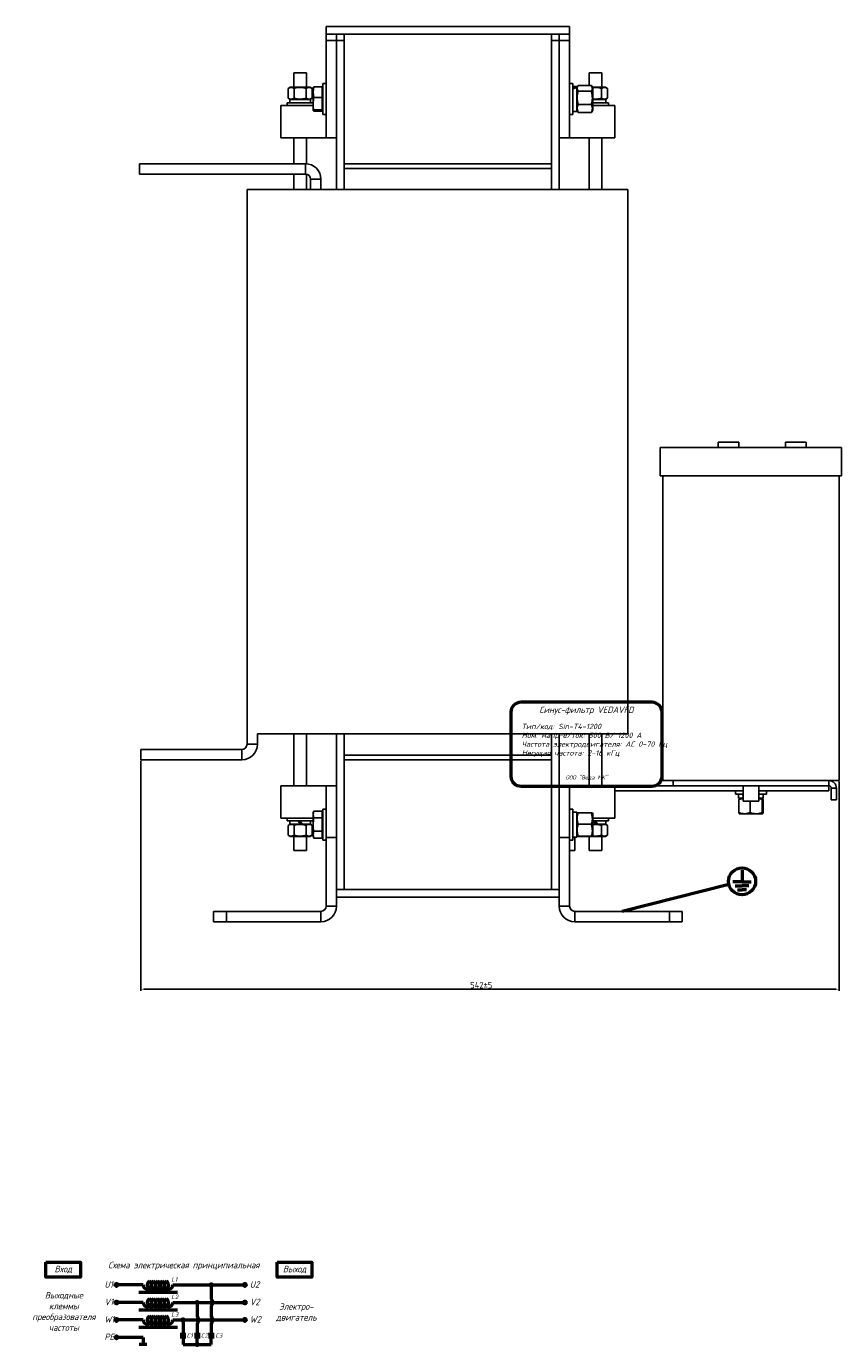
# Model space of a CAD drawing. Header units: millimetres. Extents: x -851 to 812, y -370 to 1263.
# Tile 3 of 3: x 182 to 812, y 220 to 1238. Entities that reach past the tile are written whole.
import ezdxf

# ---------------------------------------------------------------- set-up
doc = ezdxf.new("R2010")
doc.units = ezdxf.units.MM
doc.layers.get('0').update_dxf_attribs({"lineweight": 50})
doc.styles.add('GOST-2.304_Type-B', font='GOST Common.ttf')
doc.styles.add('GOST-2.304_Type-B_italic', font='GOST Common Italic.ttf')
doc.dimstyles.new('ISO-25', dxfattribs={"dimtxt": 5, "dimasz": 2.5, "dimexe": 1.25, "dimexo": 0.625, "dimtad": 1, "dimtoh": 1, "dimdec": 0, "dimtxsty": 'GOST-2.304_Type-B', "dimcen": 2.5, "dimadec": 0, "dimazin": 0, "dimtfac": 1, "dimtdec": 0, "dimtmove": 0, "dimatfit": 3, "dimfxl": 1, "dimarcsym": 0})

# ---------------------------------------------------------------- blocks, each defined once
blk = doc.blocks.new('Схема')
for points in [[(126.9, -17.7, 1), (128.6, -17.7, 1)], [(116, -31.2, 1), (117.7, -31.2, 1)], [(105.1, -44.7, 1), (106.8, -44.7, 1)], [(116, -63.6, 1), (117.7, -63.6, 1)]]:
    blk.add_hatch(color=0).paths.add_polyline_path(points)
for p, q in [((75, -17.7), (55.5, -17.7)), ((98, -17.7), (128.6, -17.7)), ((127.7, -17.7), (152.5, -17.7)), ((127.7, -17.7), (127.7, -28.7)), ((71.7, -23.3), (101.6, -23.3)), ((75, -31.2), (55.5, -31.2)), ((71.7, -36.8), (101.6, -36.8)), ((98, -31.2), (130.4, -31.2)), ((116.8, -31.2), (116.8, -42.2)), ((127.7, -33.7), (127.7, -42.2)), ((130.4, -31.2), (152.5, -31.2)), ((75, -44.7), (55.5, -44.7)), ((71.7, -50.3), (101.6, -50.3)), ((98, -44.7), (136.6, -44.7)), ((105.9, -44.7), (105.9, -55.7)), ((116.8, -47.2), (116.8, -55.7)), ((127.7, -47.2), (127.7, -55.7)), ((136.6, -44.7), (152.5, -44.7)), ((75, -58.1), (55.5, -58.1)), ((75, -58.1), (75, -63.6)), ((103.7, -55.7), (108.1, -55.7)), ((103.7, -57.8), (108.1, -57.8)), ((105.9, -57.8), (105.9, -63.6)), ((114.6, -55.7), (119, -55.7)), ((114.6, -57.8), (119, -57.8)), ((116.8, -63.6), (116.8, -57.8)), ((125.5, -55.7), (129.9, -55.7)), ((125.5, -57.8), (129.9, -57.8)), ((127.7, -63.6), (127.7, -57.8)), ((77.9, -63.6), (72, -63.6)), ((105.9, -63.6), (120.1, -63.6)), ((116.8, -63.6), (127.7, -63.6))]:
    blk.add_line(p, q)
for points in [[(0, 0), (26.8, 0), (26.8, -11.7), (0, -11.7)], [(178.6, 0), (205.3, 0), (205.3, -11.7), (178.6, -11.7)]]:
    blk.add_lwpolyline(points, close=True)
for centre in [(54.5, -17.7), (153.6, -17.7), (54.5, -31.2), (153.6, -31.2), (54.5, -44.7), (153.6, -44.7), (54.5, -58.1)]:
    blk.add_circle(centre, 1.08)
at = {"color": 0}
for centre in [(127.7, -17.7), (116.8, -31.2), (105.9, -44.7), (116.8, -63.6)]:
    blk.add_circle(centre, 0.876, dxfattribs=at)
for centre, radius, start, end in [((78.3, -17.7), 3.28, 180, 60), ((81.5, -17.7), 3.28, 120, 60), ((84.8, -17.7), 3.28, 120, 60), ((88.1, -17.7), 3.28, 120, 60), ((91.4, -17.7), 3.28, 120, 60), ((94.7, -17.7), 3.28, 120, 0), ((78.3, -31.2), 3.28, 180, 60), ((81.5, -31.2), 3.28, 120, 60), ((84.8, -31.2), 3.28, 120, 60), ((88.1, -31.2), 3.28, 120, 60), ((91.4, -31.2), 3.28, 120, 60), ((94.7, -31.2), 3.28, 120, 0), ((125.7, -31.2), 3.19, 308.9414, 51.0586), ((78.3, -44.7), 3.28, 180, 60), ((81.5, -44.7), 3.28, 120, 60), ((84.8, -44.7), 3.28, 120, 60), ((88.1, -44.7), 3.28, 120, 60), ((91.4, -44.7), 3.28, 120, 60), ((94.7, -44.7), 3.28, 120, 0), ((114.8, -44.7), 3.19, 308.9414, 51.0586), ((125.7, -44.7), 3.19, 308.9414, 51.0586)]:
    blk.add_arc(centre, radius, start, end)
at = {"style": 'GOST-2.304_Type-B_italic'}
for s, insert, char_height, width, attachment_point in [('Схема электрическая принципиальная', (106.5, -3), 5, 143.483, 5), ('Вход', (13.4, -5.8), 5, 26.763, 5), ('Выход', (192, -5.8), 5, 26.763, 5), ('U1', (45.2, -14.8), 5, 144.055, 1), ('L1', (96.7, -11.7), 3.5, 76.829, 1), ('U2', (157.4, -14.8), 5, 144.055, 1), ('Выходные\\Pклеммы\\Pпреобразователя\\Pчастоты', (13.9, -38.1), 5, 26.763, 5), ('V1', (45.2, -28.3), 5, 144.055, 1), ('L2', (96.7, -25.1), 3.5, 76.829, 1), ('V2', (157.4, -28.3), 5, 144.055, 1), ('L3', (96.7, -38.6), 3.5, 76.829, 1), ('Электро-\\Pдвигатель', (193.3, -38.9), 5, 17.181, 5), ('W1', (45.2, -41.7), 5, 144.055, 1), ('W2', (157.4, -41.7), 5, 144.055, 1), ('PE', (45.2, -55.2), 5, 144.055, 1), ('C1', (108.6, -54.9), 3.5, 76.829, 1), ('C2', (119.6, -54.9), 3.5, 76.829, 1), ('C3', (130.7, -54.9), 3.5, 76.829, 1)]:
    blk.add_mtext(s, dxfattribs=dict(at, insert=insert, char_height=char_height, width=width, attachment_point=attachment_point))
blk = doc.blocks.new('Шильдик')
blk.add_lwpolyline([(7.7, 7.7), (108.5, 7.7, -0.414214), (116.2, 0), (116.2, -49.8, -0.414214), (108.5, -57.5), (7.7, -57.5, -0.414214), (0, -49.8), (0, 0, -0.414214)], format="xyb", close=True)
at = {"style": 'GOST-2.304_Type-B_italic'}
for s, insert, char_height, width, attachment_point in [('Синус-фильтр VEDAVFD', (58.1, 1), 5, 100.831, 5), ('Тип/код: Sin-T4-1200\\PНом. напр-е/ток: 500 В/ 1200 А\\PЧастота электродвигателя: АС 0-70 Гц\\PНесущая частота: 2-16 кГц', (8.1, -9.1), 4.096, 109.217, 1), ('ООО "Веда МК"', (58.2, -50.8), 3.072, 115.959, 5)]:
    blk.add_mtext(s, dxfattribs=dict(at, insert=insert, char_height=char_height, width=width, attachment_point=attachment_point))
blk = doc.blocks.new('*D63')
at = {"color": 0, "linetype": 'Continuous', "lineweight": -2, "transparency": 16777216}
for p, q in [((270.8, 671.2), (270.8, 493.6)), ((809.8, 655.2), (809.8, 493.6)), ((273.3, 494.9), (807.3, 494.9))]:
    blk.add_line(p, q, dxfattribs=at)
at = {"color": 0, "linetype": 'Continuous', "transparency": 16777216}
for points in [[(273.3, 495.3), (273.3, 494.4), (270.8, 494.9)], [(807.3, 495.3), (807.3, 494.4), (809.8, 494.9)]]:
    blk.add_solid(points, dxfattribs=at)
at = {"layer": 'Defpoints', "color": 0, "linetype": 'Continuous', "transparency": 16777216}
for p in [(270.8, 671.9), (809.8, 655.9), (809.8, 494.9)]:
    blk.add_point(p, dxfattribs=at)
at = {"color": 0, "linetype": 'Continuous', "lineweight": 18, "transparency": 16777216, "insert": (533.6, 500.5), "char_height": 5, "attachment_point": 2, "style": 'GOST-2.304_Type-B'}
blk.add_mtext('542±5', dxfattribs=at)

msp = doc.modelspace()

# ---------------------------------------------------------------- linework, layer by layer
at = {"color": 7, "linetype": 'Continuous', "lineweight": 25}
for p, q in [((413.8, 1237.9), (413.8, 1231.9)), ((413.8, 1237.9), (601.8, 1237.9)), ((413.8, 1231.9), (421.8, 1231.9)), ((413.8, 1226.9), (413.8, 1231.9)), ((421.8, 1231.9), (427.8, 1231.9)), ((421.8, 1231.9), (421.8, 1226.9)), ((427.8, 1131.9), (427.8, 1231.9)), ((427.8, 1231.9), (587.8, 1231.9)), ((587.8, 1231.9), (593.8, 1231.9)), ((587.8, 1131.9), (587.8, 1231.9)), ((593.8, 1226.9), (593.8, 1231.9)), ((593.8, 1231.9), (601.8, 1231.9)), ((601.8, 1237.9), (601.8, 1231.9)), ((601.8, 1231.9), (601.8, 1226.9)), ((421.8, 1226.9), (413.8, 1226.9)), ((413.8, 1151.9), (413.8, 1226.9)), ((421.8, 1151.9), (421.8, 1226.9)), ((421.8, 1226.9), (427.8, 1226.9)), ((427.8, 1111.9), (427.8, 1226.9)), ((587.8, 1111.9), (587.8, 1226.9)), ((587.8, 1226.9), (593.8, 1226.9)), ((601.8, 1226.9), (593.8, 1226.9)), ((593.8, 1226.9), (593.8, 1151.9)), ((601.8, 1226.9), (601.8, 1151.9)), ((388.8, 1201.9), (388.8, 1191)), ((388.8, 1201.9), (398.8, 1201.9)), ((398.8, 1191), (398.8, 1201.9)), ((616.8, 1201.9), (616.8, 1192.2)), ((616.8, 1201.9), (626.8, 1201.9)), ((626.8, 1191), (626.8, 1201.9)), ((403.8, 1187.1), (404.3, 1191.3)), ((404.3, 1191.3), (403.8, 1190.8)), ((410.7, 1191.3), (404.3, 1191.3)), ((410.7, 1191.3), (410.7, 1182.9)), ((413.8, 1193.9), (411.3, 1193.9)), ((411.3, 1193.9), (411.3, 1169.9)), ((604.3, 1193.9), (601.8, 1193.9)), ((604.3, 1193.9), (604.3, 1169.9)), ((607.4, 1191.4), (604.3, 1191.4)), ((608.1, 1191.7), (607.4, 1190.5)), ((607.4, 1191.4), (607.4, 1191.2)), ((607.4, 1191.2), (607.4, 1190.6)), ((608.4, 1192.2), (618.6, 1192.2)), ((619.6, 1190.5), (618.9, 1191.7)), ((386.2, 1191), (384.6, 1190)), ((384.6, 1182.4), (384.6, 1190)), ((384.6, 1182.4), (386.2, 1181.5)), ((385.7, 1181.5), (385.7, 1178.9)), ((385.7, 1181.5), (401.8, 1181.5)), ((401.4, 1191), (386.2, 1191)), ((389.2, 1182.4), (389.2, 1190)), ((398.4, 1182.4), (398.4, 1190)), ((403, 1190), (401.4, 1191)), ((401.4, 1181.5), (403, 1182.4)), ((401.8, 1178.9), (401.8, 1181.5)), ((403, 1182.4), (403, 1190)), ((403.8, 1187.1), (403.8, 1190.9)), ((404.3, 1182.9), (403.8, 1187.1)), ((403.8, 1178.2), (403.8, 1187.1)), ((410.7, 1182.9), (404.3, 1182.9)), ((411.3, 1190.1), (410.7, 1190.7)), ((410.7, 1182.9), (410.7, 1173.4)), ((607.4, 1190.6), (607.4, 1172.3)), ((608.4, 1187.9), (618.6, 1187.9)), ((629.4, 1191), (619.3, 1191)), ((619.6, 1178.3), (619.6, 1190.5)), ((619.6, 1181.5), (629.8, 1181.5)), ((626.4, 1182.4), (626.4, 1190)), ((631, 1190), (629.4, 1191)), ((629.4, 1181.5), (631, 1182.4)), ((629.8, 1178.9), (629.8, 1181.5)), ((631, 1182.4), (631, 1190)), ((378.8, 1151.9), (378.8, 1176.9)), ((378.8, 1176.9), (403.8, 1176.9)), ((383.8, 1178.9), (383.8, 1176.9)), ((383.8, 1178.9), (403.8, 1178.9)), ((403.8, 1178.2), (403.8, 1172.9)), ((403.8, 1172.9), (404.3, 1173.4)), ((404.3, 1172.4), (403.8, 1172.9)), ((410.7, 1173.4), (404.3, 1173.4)), ((410.7, 1172.4), (404.3, 1172.4)), ((410.7, 1173), (411.3, 1173.6)), ((410.7, 1173.4), (410.7, 1172.4)), ((604.3, 1172.3), (607.4, 1172.3)), ((607.4, 1173.2), (608.1, 1172)), ((608.1, 1172), (608.4, 1171.5)), ((608.4, 1177.6), (618.6, 1177.6)), ((608.4, 1171.5), (618.6, 1171.5)), ((618.6, 1171.5), (618.9, 1172)), ((618.9, 1172), (619.6, 1173.2)), ((619.6, 1178.9), (631.8, 1178.9)), ((619.6, 1173.2), (619.6, 1178.3)), ((636.8, 1176.9), (619.6, 1176.9)), ((631.8, 1176.9), (631.8, 1178.9)), ((636.8, 1176.9), (636.8, 1151.9)), ((411.3, 1169.9), (413.8, 1169.9)), ((601.8, 1169.9), (604.3, 1169.9)), ((378.8, 1151.9), (413.8, 1151.9)), ((388.8, 1151.9), (388.8, 1131.9)), ((398.8, 1131.8), (398.8, 1151.9)), ((413.8, 1151.9), (421.8, 1151.9)), ((421.8, 1111.9), (421.8, 1151.9)), ((601.8, 1151.9), (593.8, 1151.9)), ((593.8, 1111.9), (593.8, 1151.9)), ((636.8, 1151.9), (601.8, 1151.9)), ((616.8, 1151.9), (616.8, 1111.9)), ((626.8, 1111.9), (626.8, 1151.9)), ((269.8, 1123.9), (269.8, 1131.9)), ((397.8, 1131.9), (269.8, 1131.9)), ((397.8, 1123.9), (397.8, 1131.9)), ((427.8, 1131.9), (587.8, 1131.9)), ((397.8, 1123.9), (269.8, 1123.9)), ((388.8, 1123.9), (388.8, 1111.9)), ((398.8, 1111.9), (398.8, 1123.7)), ((401.8, 1111.9), (401.8, 1119.9)), ((409.8, 1119.9), (401.8, 1119.9)), ((409.8, 1111.9), (409.8, 1119.9)), ((427.8, 1111.9), (427.8, 1128.3)), ((427.8, 1128.3), (587.8, 1128.3)), ((587.8, 1111.9), (587.8, 1128.3)), ((352.8, 1111.9), (352.8, 683.9)), ((360.8, 1111.9), (352.8, 1111.9)), ((360.8, 1111.9), (394.8, 1111.9)), ((612.8, 1111.9), (394.8, 1111.9)), ((646.8, 1111.9), (612.8, 1111.9)), ((646.8, 691.9), (646.8, 1111.9)), ((716.5, 916.9), (716.5, 912.9)), ((716.5, 916.9), (724.5, 916.9)), ((724.5, 916.9), (732.5, 916.9)), ((732.5, 912.9), (732.5, 916.9)), ((768.4, 916.9), (768.4, 912.9)), ((768.4, 916.9), (776.4, 916.9)), ((776.4, 916.9), (784.4, 916.9)), ((784.4, 912.9), (784.4, 916.9)), ((671.8, 912.9), (671.8, 890.9)), ((671.8, 912.9), (741.8, 912.9)), ((741.8, 912.9), (811.8, 912.9)), ((811.8, 890.9), (811.8, 912.9)), ((671.8, 890.9), (741.8, 890.9)), ((673.8, 890.9), (673.8, 655.9)), ((741.8, 890.9), (811.8, 890.9)), ((809.8, 655.9), (809.8, 890.9)), ((352.8, 683.9), (360.8, 683.9)), ((360.8, 691.9), (360.8, 683.9)), ((360.8, 691.9), (394.8, 691.9)), ((388.8, 691.9), (388.8, 651.9)), ((612.8, 691.9), (394.8, 691.9)), ((398.8, 651.9), (398.8, 691.9)), ((421.8, 651.9), (421.8, 691.9)), ((427.8, 571.9), (427.8, 691.9)), ((427.8, 675.4), (427.8, 691.9)), ((587.8, 571.9), (587.8, 691.9)), ((587.8, 675.4), (587.8, 691.9)), ((593.8, 651.9), (593.8, 691.9)), ((646.8, 691.9), (612.8, 691.9)), ((616.8, 691.9), (616.8, 651.9)), ((626.8, 651.9), (626.8, 691.9)), ((270.8, 679.9), (270.8, 671.9)), ((348.8, 679.9), (270.8, 679.9)), ((348.8, 671.9), (348.8, 679.9)), ((427.8, 675.4), (587.8, 675.4)), ((348.8, 671.9), (270.8, 671.9)), ((427.8, 571.9), (427.8, 671.9)), ((427.8, 671.9), (587.8, 671.9)), ((587.8, 571.9), (587.8, 671.9)), ((378.8, 626.9), (378.8, 651.9)), ((378.8, 651.9), (413.8, 651.9)), ((413.8, 651.9), (421.8, 651.9)), ((413.8, 611.9), (413.8, 651.9)), ((421.8, 651.9), (421.8, 611.9)), ((593.8, 611.9), (593.8, 651.9)), ((593.8, 651.9), (601.8, 651.9)), ((601.8, 651.9), (601.8, 611.9)), ((636.8, 651.9), (601.8, 651.9)), ((636.8, 651.9), (681.8, 651.9)), ((636.8, 651.9), (636.8, 626.9)), ((673.8, 655.9), (741.8, 655.9)), ((681.8, 651.9), (681.8, 655.9)), ((681.8, 651.9), (801.8, 651.9)), ((735.8, 651.9), (735.8, 639.9)), ((741.8, 655.9), (809.8, 655.9)), ((747.8, 639.9), (747.8, 651.9)), ((801.8, 651.9), (801.8, 655.9)), ((801.8, 651.9), (801.8, 647.9)), ((636.8, 647.9), (735.8, 647.9)), ((729.8, 647.9), (729.8, 645.4)), ((735.8, 645.4), (729.8, 645.4)), ((732.2, 645.4), (732.2, 642.3)), ((735.8, 642.3), (732.2, 642.3)), ((733.2, 642.3), (732.8, 642)), ((747.8, 647.9), (801.8, 647.9)), ((751.8, 645.4), (747.8, 645.4)), ((751.3, 642.3), (747.8, 642.3)), ((750.8, 642), (750.4, 642.3)), ((751.3, 642.3), (751.3, 645.4)), ((753.8, 645.4), (751.8, 645.4)), ((753.8, 645.4), (753.8, 647.9)), ((803.8, 649.9), (807.8, 649.9)), ((803.8, 640.9), (803.8, 649.9)), ((807.8, 640.9), (807.8, 649.9)), ((404.3, 632.3), (403.8, 630.9)), ((403.8, 629.8), (404.3, 632.3)), ((410.7, 632.3), (404.3, 632.3)), ((410.7, 632.3), (410.7, 627.2)), ((413.8, 633.9), (411.3, 633.9)), ((411.3, 633.9), (411.3, 609.9)), ((604.3, 633.9), (601.8, 633.9)), ((604.3, 633.9), (604.3, 609.9)), ((607.4, 631.4), (607, 631.4)), ((607.4, 631.4), (607.4, 612.3)), ((732.5, 641.2), (732.5, 631.1)), ((747.8, 639.9), (735.8, 639.9)), ((741.2, 639.9), (741.2, 631.1)), ((750.5, 641.2), (750.5, 631.1)), ((751.1, 641.2), (751.1, 631.1)), ((807.8, 640.9), (803.8, 640.9)), ((378.8, 626.9), (403.8, 626.9)), ((383.8, 626.9), (383.8, 624.9)), ((403.8, 624.9), (383.8, 624.9)), ((386.2, 622.3), (384.6, 621.3)), ((384.6, 621.3), (384.6, 613.7)), ((385.7, 624.9), (385.7, 622.3)), ((393.8, 622.3), (385.7, 622.3)), ((389.2, 621.3), (389.2, 613.7)), ((393.8, 622.3), (392.3, 624.9)), ((393.8, 624.9), (395.3, 622.3)), ((393.8, 622.3), (395.3, 622.3)), ((401.8, 622.3), (395.3, 622.3)), ((398.4, 621.3), (398.4, 613.7)), ((403, 621.3), (401.4, 622.3)), ((401.8, 622.3), (401.8, 624.9)), ((403, 621.3), (403, 613.7)), ((403.8, 630.9), (403.8, 629.8)), ((404.3, 627.2), (403.8, 629.8)), ((403.8, 622.1), (403.8, 629.8)), ((403.8, 622.1), (403.8, 614.2)), ((410.7, 627.2), (404.3, 627.2)), ((411.3, 630.1), (410.7, 630.7)), ((410.7, 627.2), (410.7, 616.9)), ((607.6, 630.9), (607.4, 630.5)), ((608.4, 631), (618.6, 631)), ((608.4, 622.1), (618.6, 622.1)), ((619.6, 630.5), (619.4, 630.9)), ((619.6, 622), (619.6, 630.5)), ((636.8, 626.9), (619.6, 626.9)), ((631.8, 624.9), (619.6, 624.9)), ((621.8, 622.3), (619.6, 622.3)), ((619.6, 613.2), (619.6, 622)), ((621.8, 622.3), (620.3, 624.9)), ((621.8, 624.9), (623.3, 622.3)), ((621.8, 622.3), (623.3, 622.3)), ((629.8, 622.3), (623.3, 622.3)), ((626.4, 621.3), (626.4, 613.7)), ((631, 621.3), (629.4, 622.3)), ((629.8, 622.3), (629.8, 624.9)), ((631, 621.3), (631, 613.7)), ((631.8, 624.9), (631.8, 626.9)), ((732.8, 630.3), (733.2, 630.1)), ((733.2, 630.1), (750.4, 630.1)), ((750.4, 630.1), (750.8, 630.3)), ((384.6, 613.7), (386.2, 612.8)), ((386.2, 612.8), (401.4, 612.8)), ((388.8, 612.8), (388.8, 601.9)), ((398.8, 601.9), (398.8, 612.8)), ((401.4, 612.8), (403, 613.7)), ((403.8, 614.2), (404.3, 616.9)), ((404.3, 611.5), (403.8, 614.2)), ((403.8, 614.2), (403.8, 612.9)), ((403.8, 612.9), (404.3, 611.5)), ((410.7, 616.9), (404.3, 616.9)), ((404.3, 611.6), (404.3, 611.5)), ((410.7, 611.5), (404.3, 611.5)), ((410.7, 616.9), (410.7, 611.5)), ((410.7, 613), (411.3, 613.6)), ((413.8, 611.9), (413.8, 558.9)), ((421.8, 611.9), (413.8, 611.9)), ((421.8, 611.9), (421.8, 558.9)), ((593.8, 611.9), (593.8, 558.9)), ((601.8, 611.9), (593.8, 611.9)), ((601.8, 611.9), (601.8, 558.9)), ((604.3, 612.3), (607.4, 612.3)), ((605.8, 601.9), (605.8, 612.3)), ((607.4, 613.2), (607.6, 612.9)), ((608.4, 612.8), (607.7, 612.8)), ((608.4, 613), (618.6, 613)), ((608.4, 612.8), (618.6, 612.8)), ((616.8, 612.8), (616.8, 601.9)), ((618.6, 612.8), (629.4, 612.8)), ((619.4, 612.9), (619.6, 613.2)), ((626.8, 601.9), (626.8, 612.8)), ((629.4, 612.8), (631, 613.7)), ((388.8, 601.9), (398.8, 601.9)), ((411.3, 609.9), (413.8, 609.9)), ((601.8, 609.9), (604.3, 609.9)), ((605.8, 601.9), (601.8, 601.9)), ((616.8, 601.9), (626.8, 601.9)), ((421.8, 571.9), (427.8, 571.9)), ((427.8, 571.9), (587.8, 571.9)), ((587.8, 571.9), (593.8, 571.9)), ((421.8, 565.9), (593.8, 565.9)), ((326.8, 546.9), (326.8, 554.9)), ((326.8, 554.9), (336.8, 554.9)), ((336.8, 554.9), (336.8, 546.9)), ((409.8, 554.9), (336.8, 554.9)), ((409.8, 546.9), (409.8, 554.9)), ((413.8, 558.9), (421.8, 558.9)), ((593.8, 558.9), (601.8, 558.9)), ((605.8, 554.9), (605.8, 546.9)), ((605.8, 554.9), (678.8, 554.9)), ((678.8, 546.9), (678.8, 554.9)), ((678.8, 554.9), (688.8, 554.9)), ((688.8, 554.9), (688.8, 546.9)), ((336.8, 546.9), (326.8, 546.9)), ((409.8, 546.9), (336.8, 546.9)), ((605.8, 546.9), (678.8, 546.9)), ((688.8, 546.9), (678.8, 546.9))]:
    msp.add_line(p, q, dxfattribs=at)
for p, q in [((734.9, 586.6), (734.9, 577.8)), ((724.7, 575.6), (642.3, 554.9)), ((734.9, 577.8), (727.8, 577.8)), ((729.6, 574.7), (734.9, 574.7)), ((731.5, 571.5), (734.9, 571.5)), ((734.9, 577.8), (742, 577.8)), ((740.2, 574.7), (734.9, 574.7)), ((738.4, 571.5), (734.9, 571.5))]:
    msp.add_line(p, q)
msp.add_circle((734.9, 578.1), 10.5)
for centre, radius, start, end in [((397.8, 1119.9), 12, 0, 90), ((397.8, 1119.9), 4, 0, 90), ((348.8, 683.9), 4, 270, 0), ((348.8, 683.9), 12, 270, 0), ((801.8, 649.9), 6, 0, 90), ((801.8, 649.9), 2, 0, 90), ((409.8, 558.9), 4, 270, 0), ((409.8, 558.9), 12, 270, 0), ((605.8, 558.9), 12, 180, 270), ((605.8, 558.9), 4, 180, 270)]:
    msp.add_arc(centre, radius, start, end, dxfattribs=at)
for centre, major_axis, ratio, start_param, end_param in [((604.3, 1181.9), (16.3, 5.2), 0.48879, 1.226974, 1.415501), ((607.4, 1181.9), (16.3, 5.2), 0.48879, 1.415501, 1.604028), ((741.8, 642.3), (-8.6, 16.4), 0.251857, 1.250782, 1.338688), ((604.3, 621.9), (16.5, -0.3), 0.577098, 1.50831, 1.58125), ((607.4, 621.9), (16.5, -0.3), 0.577098, 1.602174, 1.769777)]:
    msp.add_ellipse(centre, major_axis=major_axis, ratio=ratio, start_param=start_param, end_param=end_param, dxfattribs=at)
for points, knots in [([(608.4, 1187.9), (608.3, 1188.1), (607.9, 1188.6), (607.6, 1189.6), (607.6, 1190.8), (608.1, 1191.7), (608.4, 1192.2)], [0, 0, 0, 0, 0.1310038, 0.3805401, 0.636178, 1, 1, 1, 1]), ([(618.6, 1192.2), (618.9, 1191.7), (619.4, 1190.8), (619.4, 1189.6), (619.1, 1188.6), (618.7, 1188.1), (618.6, 1187.9)], [0, 0, 0, 0, 0.3638206, 0.6130486, 0.8689968, 1, 1, 1, 1]), ([(384.6, 1190), (385, 1190.2), (385.8, 1190.7), (387, 1190.8), (388.1, 1190.6), (388.8, 1190.2), (389.2, 1190)], [0, 0, 0, 0, 0.264604, 0.534947, 0.765343, 1, 1, 1, 1]), ([(389.2, 1182.4), (388.8, 1182.2), (388, 1181.8), (386.8, 1181.6), (385.6, 1181.8), (384.9, 1182.2), (384.6, 1182.4)], [0, 0, 0, 0, 0.264604, 0.534947, 0.765343, 1, 1, 1, 1]), ([(389.2, 1190), (389.6, 1190.1), (390.7, 1190.5), (392.7, 1190.8), (395.4, 1190.8), (397.3, 1190.3), (398.4, 1190)], [0, 0, 0, 0, 0.131291, 0.380797, 0.636406, 1, 1, 1, 1]), ([(398.4, 1182.4), (397.3, 1182.1), (395.4, 1181.7), (392.7, 1181.7), (390.7, 1182), (389.6, 1182.3), (389.2, 1182.4)], [0, 0, 0, 0, 0.363593, 0.612792, 0.86871, 1, 1, 1, 1]), ([(398.4, 1190), (398.8, 1190.2), (399.6, 1190.7), (400.8, 1190.8), (402, 1190.6), (402.7, 1190.2), (403, 1190)], [0, 0, 0, 0, 0.264604, 0.534947, 0.765343, 1, 1, 1, 1]), ([(403, 1182.4), (402.6, 1182.2), (401.8, 1181.8), (400.6, 1181.6), (399.5, 1181.8), (398.8, 1182.2), (398.4, 1182.4)], [0, 0, 0, 0, 0.264604, 0.534947, 0.765343, 1, 1, 1, 1]), ([(403.8, 1178.2), (403.9, 1179.7), (404, 1181.3), (404.3, 1182.8), (404.3, 1182.9)], [0, 0, 0, 0, 0.9730048, 1, 1, 1, 1]), ([(608.4, 1177.6), (608.2, 1178.5), (607.7, 1180.3), (607.5, 1183), (607.8, 1185.6), (608.2, 1187.1), (608.4, 1187.9)], [0, 0, 0, 0, 0.264605, 0.534949, 0.765344, 1, 1, 1, 1]), ([(618.6, 1187.9), (618.8, 1187), (619.3, 1185.2), (619.4, 1182.5), (619.2, 1180), (618.8, 1178.4), (618.6, 1177.6)], [0, 0, 0, 0, 0.264605, 0.534949, 0.765344, 1, 1, 1, 1]), ([(619.6, 1190.5), (619.9, 1190.6), (621.1, 1190.8), (623.4, 1190.8), (625.3, 1190.3), (626.4, 1190)], [0, 0, 0, 0, 0.161628, 0.50771, 1, 1, 1, 1]), ([(626.4, 1182.4), (625.3, 1182.1), (623.4, 1181.7), (621.1, 1181.6), (620, 1181.8), (619.6, 1181.9)], [0, 0, 0, 0, 0.4939591, 0.8325087, 1, 1, 1, 1]), ([(626.4, 1190), (626.8, 1190.2), (627.6, 1190.7), (628.8, 1190.8), (630, 1190.6), (630.7, 1190.2), (631, 1190)], [0, 0, 0, 0, 0.264604, 0.534947, 0.765343, 1, 1, 1, 1]), ([(631, 1182.4), (630.6, 1182.2), (629.8, 1181.8), (628.6, 1181.6), (627.5, 1181.8), (626.8, 1182.2), (626.4, 1182.4)], [0, 0, 0, 0, 0.264604, 0.534947, 0.765343, 1, 1, 1, 1]), ([(404.3, 1173.4), (404.2, 1173.8), (403.9, 1175.4), (403.8, 1177), (403.8, 1178.2)], [0, 0, 0, 0, 0.253067, 1, 1, 1, 1]), ([(608.4, 1171.5), (608.2, 1172.1), (607.7, 1173.1), (607.5, 1174.7), (607.8, 1176.2), (608.2, 1177.1), (608.4, 1177.6)], [0, 0, 0, 0, 0.2646054, 0.5349487, 0.7653436, 1, 1, 1, 1]), ([(618.6, 1177.6), (618.8, 1177.1), (619.3, 1176), (619.4, 1174.4), (619.2, 1172.9), (618.8, 1172), (618.6, 1171.5)], [0, 0, 0, 0, 0.264605, 0.534949, 0.765344, 1, 1, 1, 1]), ([(732.5, 641.2), (732.9, 641.4), (734, 641.7), (735.1, 641.9), (735.8, 642)], [0, 0, 0, 0, 0.346531, 1, 1, 1, 1]), ([(732.8, 642), (732.7, 642), (732.6, 641.9), (732.6, 641.5), (732.5, 641.2)], [0, 0, 0, 0, 0.481983, 1, 1, 1, 1]), ([(747.8, 641.9), (748, 641.8), (748.9, 641.8), (749.8, 641.5), (750.5, 641.2)], [0, 0, 0, 0, 0.200314, 1, 1, 1, 1]), ([(750.5, 641.2), (750.5, 641.5), (750.6, 641.9), (750.8, 642.1), (750.9, 641.9), (751, 641.5), (751.1, 641.2)], [0, 0, 0, 0, 0.264605, 0.534949, 0.765344, 1, 1, 1, 1]), ([(384.6, 621.3), (385, 621.5), (385.8, 622), (387, 622.1), (388.1, 621.9), (388.8, 621.5), (389.2, 621.3)], [0, 0, 0, 0, 0.264604, 0.534947, 0.765343, 1, 1, 1, 1]), ([(389.2, 621.3), (389.6, 621.4), (390.7, 621.8), (392.7, 622.1), (395.4, 622.1), (397.3, 621.6), (398.4, 621.3)], [0, 0, 0, 0, 0.131291, 0.380797, 0.636406, 1, 1, 1, 1]), ([(398.4, 621.3), (398.8, 621.5), (399.6, 622), (400.8, 622.1), (402, 621.9), (402.7, 621.5), (403, 621.3)], [0, 0, 0, 0, 0.264604, 0.534947, 0.765343, 1, 1, 1, 1]), ([(403.8, 622.1), (403.9, 623.7), (404, 625.5), (404.3, 627.2), (404.3, 627.2)], [0, 0, 0, 0, 0.973005, 1, 1, 1, 1]), ([(404.3, 616.9), (404.2, 617.3), (403.9, 619), (403.8, 620.8), (403.8, 622.1)], [0, 0, 0, 0, 0.253067, 1, 1, 1, 1]), ([(608.4, 631), (608.3, 631), (607.9, 630.9), (607.6, 630.9), (607.7, 630.9), (607.7, 630.9)], [0, 0, 0, 0, 0.27157, 0.788858, 1, 1, 1, 1]), ([(608.4, 622.1), (608.2, 622.9), (607.7, 624.4), (607.5, 626.7), (607.8, 628.9), (608.2, 630.3), (608.4, 631)], [0, 0, 0, 0, 0.264605, 0.534949, 0.765344, 1, 1, 1, 1]), ([(608.4, 613), (608.2, 613.8), (607.7, 615.4), (607.5, 617.7), (607.8, 620), (608.2, 621.4), (608.4, 622.1)], [0, 0, 0, 0, 0.264605, 0.534949, 0.765344, 1, 1, 1, 1]), ([(618.6, 631), (618.8, 630.2), (619.3, 628.6), (619.4, 626.3), (619.2, 624.1), (618.8, 622.8), (618.6, 622.1)], [0, 0, 0, 0, 0.264605, 0.534949, 0.765344, 1, 1, 1, 1]), ([(619.3, 630.9), (619.3, 630.9), (619.4, 630.9), (619, 630.9), (618.7, 631), (618.6, 631)], [0, 0, 0, 0, 0.197827, 0.728423, 1, 1, 1, 1]), ([(618.6, 622.1), (618.8, 621.3), (619.3, 619.7), (619.4, 617.3), (619.2, 615.1), (618.8, 613.7), (618.6, 613)], [0, 0, 0, 0, 0.264605, 0.534949, 0.765344, 1, 1, 1, 1]), ([(619.6, 621.8), (620, 621.9), (621.1, 622.1), (623.4, 622.1), (625.3, 621.6), (626.4, 621.3)], [0, 0, 0, 0, 0.158735, 0.506011, 1, 1, 1, 1]), ([(626.4, 621.3), (626.8, 621.5), (627.6, 622), (628.8, 622.1), (630, 621.9), (630.7, 621.5), (631, 621.3)], [0, 0, 0, 0, 0.264604, 0.534947, 0.765343, 1, 1, 1, 1]), ([(732.5, 631.1), (732.6, 630.8), (732.7, 630.4), (732.7, 630.4), (732.8, 630.3)], [0, 0, 0, 0, 0.584433, 1, 1, 1, 1]), ([(741.2, 631.1), (740.2, 630.8), (738.4, 630.3), (735.8, 630.3), (734, 630.6), (732.9, 631), (732.5, 631.1)], [0, 0, 0, 0, 0.363821, 0.613049, 0.868997, 1, 1, 1, 1]), ([(750.5, 631.1), (749.7, 630.9), (748.1, 630.4), (745.7, 630.2), (743.3, 630.5), (741.9, 630.9), (741.2, 631.1)], [0, 0, 0, 0, 0.264605, 0.534949, 0.765344, 1, 1, 1, 1]), ([(751.1, 631.1), (751, 630.9), (750.9, 630.4), (750.8, 630.2), (750.6, 630.5), (750.5, 630.9), (750.5, 631.1)], [0, 0, 0, 0, 0.264605, 0.534949, 0.765344, 1, 1, 1, 1]), ([(389.2, 613.7), (388.8, 613.5), (388, 613.1), (386.8, 612.9), (385.6, 613.1), (384.9, 613.5), (384.6, 613.7)], [0, 0, 0, 0, 0.264604, 0.534947, 0.765343, 1, 1, 1, 1]), ([(398.4, 613.7), (397.3, 613.4), (395.4, 613), (392.7, 613), (390.7, 613.3), (389.6, 613.6), (389.2, 613.7)], [0, 0, 0, 0, 0.363593, 0.612792, 0.86871, 1, 1, 1, 1]), ([(403, 613.7), (402.6, 613.5), (401.8, 613.1), (400.6, 612.9), (399.5, 613.1), (398.8, 613.5), (398.4, 613.7)], [0, 0, 0, 0, 0.264604, 0.534947, 0.765343, 1, 1, 1, 1]), ([(607.7, 612.9), (607.7, 612.9), (607.6, 612.9), (607.9, 612.9), (608.3, 613), (608.4, 613)], [0, 0, 0, 0, 0.252809, 0.747037, 1, 1, 1, 1]), ([(618.6, 613), (618.7, 613), (619, 612.9), (619.4, 612.9), (619.4, 612.8), (618.9, 612.8), (618.6, 612.8)], [0, 0, 0, 0, 0.131004, 0.38054, 0.636178, 1, 1, 1, 1]), ([(626.4, 613.7), (625.3, 613.4), (623.4, 613), (621.1, 612.9), (619.9, 613.1), (619.5, 613.2)], [0, 0, 0, 0, 0.483986, 0.8157, 1, 1, 1, 1]), ([(631, 613.7), (630.6, 613.5), (629.8, 613.1), (628.6, 612.9), (627.5, 613.1), (626.8, 613.5), (626.4, 613.7)], [0, 0, 0, 0, 0.264604, 0.534947, 0.765343, 1, 1, 1, 1])]:
    msp.add_open_spline(points, degree=3, knots=knots, dxfattribs=at)

# ---------------------------------------------------------------- block references
for name, p in [('Шильдик', (556.7, 708.8)), ('Схема', (197.5, 284.3))]:
    msp.add_blockref(name, p)

# ---------------------------------------------------------------- dimensions: what is measured, and where the dimension line sits
at = {"color": 7, "linetype": 'Continuous', "lineweight": 18}
dim = msp.add_linear_dim(base=(809.8, 494.9), p1=(270.8, 671.9), p2=(809.8, 655.9), text='542±5', dimstyle='ISO-25', dxfattribs=at)
dim.commit()
dim.dimension.update_dxf_attribs({"geometry": '*D63', "text_midpoint": (533.6, 494.9), "dimtype": 160})

doc.saveas('drawing.dxf')
